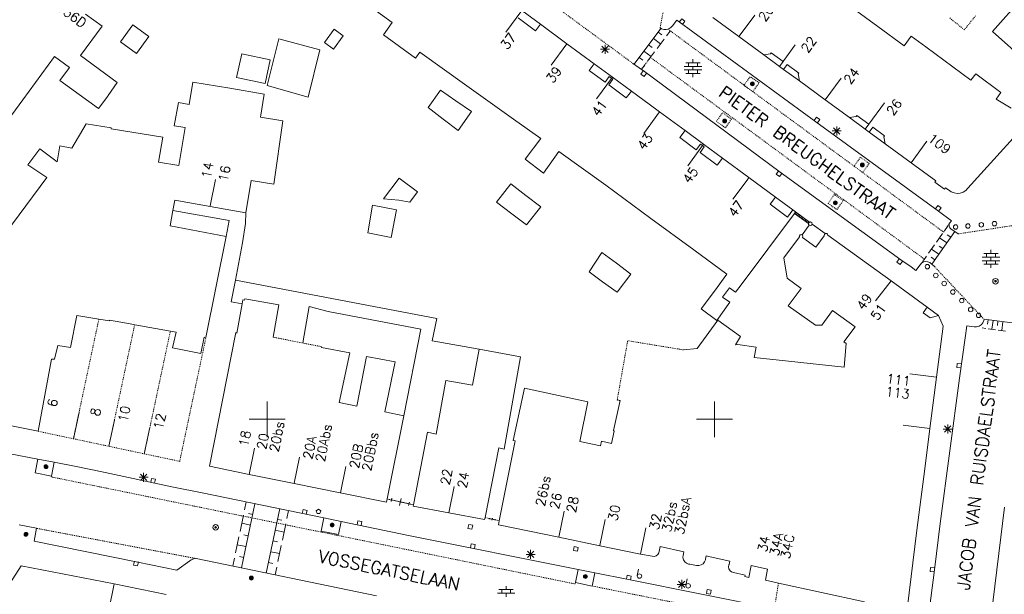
# Model space of a CAD drawing. Header units: millimetres. Extents: x 135944 to 142000, y 454200 to 456692.
# Tile 216 of 220: x 138122 to 138232, y 454930 to 454995. Entities that reach past the tile are written whole.
import ezdxf
from ezdxf.enums import TextEntityAlignment as Align

# ---------------------------------------------------------------- set-up
doc = ezdxf.new("R2010")
doc.units = ezdxf.units.MM
for name, pattern in [('TotaalGBKN2013X$0$DASHED', [0.75, 0.5, -0.25]), ('TotaalGBKN2013X$0$DIVIDE', [1.25, 0.5, -0.25, 0, -0.25, 0, -0.25]), ('TotaalGBKN2013X$0$DOT', [0.25, 0, -0.25]), ('TotaalGBKN2013X$0$HIDDEN', [0.375, 0.25, -0.125])]:
    doc.linetypes.add(name, pattern=pattern)
doc.layers.get('0').update_dxf_attribs({"color": 251})
doc.layers.add('TotaalGBKN2013X$0$GBKN binnenstad 2009$0$SEMANT_ SYMB_', color=251, linetype='Continuous')
doc.styles.add('TotaalGBKN2013X$0$TXT', font='txt.shx')

# ---------------------------------------------------------------- blocks, each defined once
blk = doc.blocks.new('TotaalGBKN2013X$0$A$C7E336BC7')
at = {"linetype": 'TotaalGBKN2013X$0$HIDDEN', "lineweight": 0}
for p, q in [((138193910, 454993780), (138195083, 455000000)), ((138182140, 454996240), (138190960, 454989750)), ((138194791, 454993646), (138203295, 454987379)), ((138192835, 454990484), (138191837, 454989141)), ((138223450, 454967920), (138192835, 454990484)), ((138203295, 454987379), (138204270, 454986660)), ((138204270, 454986660), (138215600, 454978310)), ((138215600, 454978310), (138215607, 454978305)), ((138215607, 454978305), (138225602, 454970939)), ((138208987, 454973108), (138210539, 454971997)), ((138225602, 454970939), (138226290, 454971966)), ((138234610, 454971870), (138227220, 454970740)), ((138223135, 454967473), (138223450, 454967920)), ((138224580, 454967080), (138230120, 454961190)), ((138125871, 454943560), (138125891, 454943658)), ((138184430, 454931583), (138125871, 454943560)), ((138142071, 454934421), (138124239, 454937809)), ((138184460, 454931730), (138184430, 454931583)), ((138220302, 454924533), (138186323, 454931354)), ((138207145, 454931688), (138206690, 454928806))]:
    blk.add_line(p, q, dxfattribs=at)
at = {"linetype": 'Continuous', "lineweight": 0}
for p, q in [((138231051, 454993381), (138234944, 454997761)), ((138163985, 454994386), (138160717, 454996754)), ((138129708, 454995320), (138131544, 454993973)), ((138178468, 454995728), (138176692, 454993311)), ((138180544, 454994197), (138178468, 454995728)), ((138203631, 454994059), (138204487, 454995227)), ((138218253, 454993936), (138215489, 454995971)), ((138131544, 454993973), (138129129, 454990682)), ((138133600, 454992243), (138134972, 454994138)), ((138134972, 454994138), (138136778, 454992830)), ((138162992, 454993014), (138163985, 454994386)), ((138179998, 454993458), (138178061, 454994892)), ((138180544, 454994197), (138179998, 454993458)), ((138183500, 454992018), (138180544, 454994197)), ((138195300, 454994020), (138195113, 454993813)), ((138195790, 454994660), (138195300, 454994020)), ((138196030, 454994480), (138195790, 454994660)), ((138196030, 454994480), (138211316, 454983290)), ((138202713, 454992807), (138199814, 454994931)), ((138202713, 454992807), (138203631, 454994059)), ((138218253, 454993936), (138221190, 454991774)), ((138136778, 454992830), (138135406, 454990935)), ((138157479, 454993629), (138156400, 454992138)), ((138157416, 454991409), (138158489, 454992904)), ((138158489, 454992904), (138157479, 454993629)), ((138166576, 454990417), (138162992, 454993014)), ((138194000, 454993721), (138191015, 454989712)), ((138193698, 454993316), (138194099, 454993017)), ((138194062, 454993688), (138193910, 454993780)), ((138194327, 454993602), (138194062, 454993688)), ((138194606, 454993596), (138194327, 454993602)), ((138194791, 454993646), (138194606, 454993596)), ((138195030, 454993430), (138194632, 454992896)), ((138194875, 454993668), (138194791, 454993646)), ((138195113, 454993813), (138194875, 454993668)), ((138205494, 454990769), (138202713, 454992807)), ((138221190, 454991774), (138221988, 454992862)), ((138221988, 454992862), (138223623, 454991658)), ((138236503, 454988529), (138231051, 454993381)), ((138135406, 454990935), (138133600, 454992243)), ((138151308, 454992548), (138149985, 454987331)), ((138155897, 454991338), (138151308, 454992548)), ((138156400, 454992138), (138157416, 454991409)), ((138183500, 454992018), (138181724, 454989601)), ((138186536, 454989781), (138183500, 454992018)), ((138187416, 454991046), (138188124, 454991754)), ((138188124, 454991046), (138187416, 454991754)), ((138187770, 454990900), (138187770, 454991900)), ((138192638, 454991892), (138193039, 454991594)), ((138193168, 454992604), (138193970, 454992007)), ((138194367, 454992540), (138193572, 454991473)), ((138207253, 454989481), (138209027, 454991901)), ((138129129, 454990682), (138133250, 454987664)), ((138146558, 454988246), (138147156, 454990902)), ((138147156, 454990902), (138150336, 454990219)), ((138154600, 454986039), (138155897, 454991338)), ((138167047, 454991068), (138166576, 454990417)), ((138172320, 454987300), (138167047, 454991068)), ((138187270, 454991400), (138188270, 454991400)), ((138192108, 454991181), (138192910, 454990583)), ((138193307, 454991117), (138192512, 454990050)), ((138205494, 454990769), (138206273, 454990900)), ((138207253, 454989481), (138205494, 454990769)), ((138206273, 454990900), (138206341, 454990993)), ((138206341, 454990993), (138207655, 454990030)), ((138223623, 454991658), (138228659, 454987952)), ((138126241, 454990596), (138122676, 454985737)), ((138127916, 454989367), (138126241, 454990596)), ((138150336, 454990219), (138149765, 454987558)), ((138185980, 454989029), (138186536, 454989781)), ((138188602, 454988258), (138186536, 454989781)), ((138191837, 454989141), (138190960, 454989750)), ((138191578, 454990469), (138191979, 454990170)), ((138192247, 454989694), (138191850, 454989160)), ((138196783, 454989881), (138198383, 454989881)), ((138197083, 454989481), (138197083, 454989881)), ((138197583, 454989881), (138197583, 454990281)), ((138198083, 454989481), (138198083, 454989881)), ((138207655, 454990030), (138207253, 454989481)), ((138208122, 454989688), (138207720, 454989138)), ((138209422, 454988736), (138208122, 454989688)), ((138126833, 454987917), (138127916, 454989367)), ((138187772, 454987703), (138185980, 454989029)), ((138192010, 454989020), (138191837, 454989141)), ((138192010, 454989020), (138207319, 454977658)), ((138196603, 454989481), (138198563, 454989481)), ((138196603, 454989081), (138198563, 454989081)), ((138196783, 454988681), (138198383, 454988681)), ((138197083, 454988681), (138197083, 454989081)), ((138197583, 454989081), (138197583, 454989481)), ((138197583, 454988281), (138197583, 454988681)), ((138198083, 454988681), (138198083, 454989081)), ((138207720, 454989138), (138207253, 454989481)), ((138209479, 454987849), (138207720, 454989138)), ((138209354, 454988643), (138209422, 454988736)), ((138209479, 454987849), (138209354, 454988643)), ((138229207, 454988657), (138228659, 454987952)), ((138232013, 454986540), (138229207, 454988657)), ((138131161, 454984766), (138126833, 454987917)), ((138133250, 454987664), (138132236, 454986240)), ((138141696, 454987710), (138141290, 454985213)), ((138145813, 454987026), (138141696, 454987710)), ((138149765, 454987558), (138146558, 454988246)), ((138149985, 454987331), (138154600, 454986039)), ((138172320, 454987300), (138177534, 454983574)), ((138188602, 454988258), (138186826, 454985841)), ((138188237, 454988332), (138187772, 454987703)), ((138188168, 454987409), (138188634, 454988039)), ((138190141, 454985949), (138188168, 454987409)), ((138188510, 454988131), (138188237, 454988332)), ((138188634, 454988039), (138188510, 454988131)), ((138190703, 454986709), (138188602, 454988258)), ((138209479, 454987849), (138212370, 454985727)), ((138212372, 454985730), (138214146, 454988150)), ((138132236, 454986240), (138132180, 454986164)), ((138149677, 454986384), (138145813, 454987026)), ((138149260, 454983784), (138149677, 454986384)), ((138167985, 454984870), (138169380, 454986804)), ((138169380, 454986804), (138171100, 454985624)), ((138190703, 454986709), (138190141, 454985949)), ((138192697, 454985239), (138190703, 454986709)), ((138231459, 454985804), (138232013, 454986540)), ((138122676, 454985737), (138119465, 454981360)), ((138132180, 454986164), (138131161, 454984766)), ((138140087, 454985421), (138139620, 454982834)), ((138141290, 454985213), (138140087, 454985421)), ((138171100, 454985624), (138172820, 454984445)), ((138193856, 454984385), (138192697, 454985239)), ((138212370, 454985727), (138215067, 454983748)), ((138217233, 454982999), (138219007, 454985419)), ((138233135, 454984794), (138231459, 454985804)), ((138169689, 454983568), (138167985, 454984870)), ((138172820, 454984445), (138171340, 454982307)), ((138193856, 454984386), (138192080, 454981969)), ((138196703, 454982289), (138193856, 454984385)), ((138129762, 454983047), (138128181, 454980319)), ((138132575, 454982611), (138129762, 454983047)), ((138151761, 454983380), (138149260, 454983784)), ((138150729, 454976294), (138151761, 454983380)), ((138171340, 454982307), (138169689, 454983568)), ((138177534, 454983574), (138180569, 454981405)), ((138211316, 454983290), (138225030, 454973290)), ((138215067, 454983748), (138215844, 454983879)), ((138216834, 454982454), (138215067, 454983748)), ((138215844, 454983879), (138215910, 454983968)), ((138215910, 454983968), (138217233, 454982999)), ((138217233, 454982999), (138216834, 454982454)), ((138228326, 454975841), (138234945, 454983204)), ((138132564, 454982512), (138132575, 454982611)), ((138138340, 454981557), (138132564, 454982512)), ((138139620, 454982834), (138140829, 454982638)), ((138140829, 454982638), (138140124, 454978397)), ((138196130, 454981515), (138196703, 454982289)), ((138198774, 454980764), (138196703, 454982289)), ((138213151, 454982253), (138214151, 454982253)), ((138213297, 454981899), (138214005, 454982607)), ((138214005, 454981899), (138213297, 454982607)), ((138213651, 454981753), (138213651, 454982753)), ((138217286, 454982123), (138216834, 454982454)), ((138217691, 454982676), (138217286, 454982123)), ((138219055, 454980828), (138217286, 454982123)), ((138219001, 454981704), (138217691, 454982676)), ((138137841, 454978769), (138138340, 454981557)), ((138180569, 454981405), (138178828, 454979084)), ((138197956, 454980162), (138196130, 454981515)), ((138198774, 454980764), (138196998, 454978347)), ((138198426, 454980797), (138197956, 454980162)), ((138198665, 454980620), (138198426, 454980797)), ((138200874, 454979217), (138198774, 454980764)), ((138218934, 454981616), (138219001, 454981704)), ((138219055, 454980828), (138218934, 454981616)), ((138221964, 454978698), (138219055, 454980828)), ((138221964, 454978698), (138223738, 454981118)), ((138124589, 454980275), (138123257, 454978473)), ((138126548, 454978810), (138124589, 454980275)), ((138126827, 454980574), (138126548, 454978810)), ((138128181, 454980319), (138126827, 454980574)), ((138180870, 454977522), (138182591, 454979949)), ((138182591, 454979949), (138187856, 454976189)), ((138198385, 454979844), (138198855, 454980479)), ((138200293, 454978432), (138198385, 454979844)), ((138198855, 454980479), (138198665, 454980620)), ((138137841, 454978769), (138140124, 454978397)), ((138178828, 454979084), (138180870, 454977522)), ((138200874, 454979217), (138200293, 454978432)), ((138200874, 454979217), (138203830, 454977039)), ((138224742, 454976663), (138221964, 454978698)), ((138123257, 454978473), (138125359, 454977042)), ((138207319, 454977658), (138220818, 454967836)), ((138125359, 454977042), (138118519, 454967811)), ((138143628, 454973867), (138144224, 454976808)), ((138147626, 454973095), (138148205, 454976711)), ((138148205, 454976711), (138150729, 454976294)), ((138162993, 454974661), (138164761, 454976983)), ((138164761, 454976983), (138166795, 454975434)), ((138175616, 454974292), (138177217, 454976325)), ((138177217, 454976325), (138178895, 454975050)), ((138203631, 454976768), (138202054, 454974622)), ((138203830, 454977039), (138203631, 454976768)), ((138206799, 454974853), (138203830, 454977039)), ((138224629, 454976510), (138224742, 454976663)), ((138225693, 454975730), (138224629, 454976510)), ((138166795, 454975434), (138165933, 454974303)), ((138187856, 454976189), (138192892, 454972477)), ((138225812, 454975891), (138225693, 454975730)), ((138225812, 454975891), (138226284, 454975555)), ((138226284, 454975555), (138226454, 454975449)), ((138226454, 454975449), (138226776, 454975324)), ((138226776, 454975324), (138227118, 454975275)), ((138227118, 454975275), (138227461, 454975306)), ((138227461, 454975306), (138227788, 454975416)), ((138227788, 454975416), (138228082, 454975597)), ((138228082, 454975597), (138228326, 454975841)), ((138139690, 454974519), (138139466, 454973343)), ((138143619, 454973814), (138139690, 454974519)), ((138164730, 454974530), (138162993, 454974661)), ((138165933, 454974303), (138164730, 454974530)), ((138177339, 454973002), (138175616, 454974292)), ((138178895, 454975050), (138180573, 454973776)), ((138206207, 454974054), (138206799, 454974853)), ((138208738, 454973425), (138206799, 454974853)), ((138139466, 454973343), (138139147, 454971662)), ((138145748, 454972246), (138139466, 454973343)), ((138147626, 454973095), (138143619, 454973814)), ((138147579, 454971907), (138147626, 454973095)), ((138161771, 454973938), (138161241, 454970871)), ((138164460, 454973438), (138161771, 454973938)), ((138163851, 454970331), (138164460, 454973438)), ((138178995, 454971763), (138177339, 454973002)), ((138180573, 454973776), (138178995, 454971763)), ((138208922, 454973020), (138202980, 454965052)), ((138208143, 454972621), (138206207, 454974054)), ((138208738, 454973425), (138208143, 454972621)), ((138209051, 454973194), (138208738, 454973425)), ((138208922, 454973020), (138209051, 454973194)), ((138208922, 454973020), (138210498, 454971908)), ((138209051, 454973194), (138210616, 454972057)), ((138225030, 454973290), (138226470, 454972220)), ((138145423, 454970468), (138145748, 454972246)), ((138147234, 454969727), (138147579, 454971907)), ((138197697, 454968941), (138192892, 454972477)), ((138210498, 454971908), (138210539, 454971997)), ((138210510, 454971794), (138210498, 454971908)), ((138210539, 454971997), (138210616, 454972057)), ((138210616, 454972057), (138210725, 454972073)), ((138210725, 454972073), (138210772, 454972058)), ((138210772, 454972058), (138210874, 454971970)), ((138210874, 454971970), (138210909, 454971841)), ((138226290, 454971966), (138226210, 454971796)), ((138226310, 454971990), (138226290, 454971966)), ((138226470, 454972220), (138226310, 454971990)), ((138145423, 454970468), (138139147, 454971662)), ((138161241, 454970871), (138163851, 454970331)), ((138209790, 454970630), (138210581, 454971704)), ((138210581, 454971704), (138210510, 454971794)), ((138210581, 454971704), (138210701, 454971663)), ((138210701, 454971663), (138210823, 454971700)), ((138210823, 454971700), (138210899, 454971801)), ((138210899, 454971801), (138210909, 454971841)), ((138210909, 454971841), (138212365, 454970787)), ((138212412, 454970803), (138212365, 454970787)), ((138212541, 454970791), (138212412, 454970803)), ((138224272, 454967352), (138226866, 454970992)), ((138225713, 454971096), (138226050, 454971570)), ((138226210, 454971796), (138226207, 454971609)), ((138226207, 454971609), (138226281, 454971436)), ((138226281, 454971436), (138226420, 454971310)), ((138226420, 454971310), (138227220, 454970740)), ((138143160, 454959169), (138145423, 454970468)), ((138146445, 454965576), (138147234, 454969727)), ((138209487, 454970402), (138207727, 454968061)), ((138209554, 454970628), (138209483, 454970526)), ((138209483, 454970526), (138209487, 454970402)), ((138209672, 454970668), (138209554, 454970628)), ((138209790, 454970630), (138209672, 454970668)), ((138209826, 454970593), (138209790, 454970630)), ((138209867, 454970474), (138209826, 454970593)), ((138209830, 454970354), (138209867, 454970474)), ((138211330, 454969240), (138209830, 454970354)), ((138212263, 454970511), (138211330, 454969240)), ((138212273, 454970689), (138212252, 454970556)), ((138212252, 454970556), (138212263, 454970511)), ((138212365, 454970787), (138212273, 454970689)), ((138212641, 454970708), (138212541, 454970791)), ((138212675, 454970582), (138212641, 454970708)), ((138219737, 454965493), (138212675, 454970582)), ((138224813, 454969833), (138225488, 454970780)), ((138225964, 454969726), (138225150, 454970307)), ((138226414, 454970358), (138226007, 454970648)), ((138185993, 454966499), (138187415, 454968666)), ((138187415, 454968666), (138189032, 454967460)), ((138197697, 454968941), (138201388, 454966224)), ((138223913, 454968570), (138224588, 454969517)), ((138225064, 454968463), (138224250, 454969043)), ((138225514, 454969095), (138225107, 454969385)), ((138230887, 454968545), (138230887, 454968945)), ((138207727, 454968061), (138208120, 454965774)), ((138220818, 454967836), (138221960, 454967060)), ((138223349, 454967601), (138223135, 454967473)), ((138223593, 454967656), (138223349, 454967601)), ((138223350, 454967780), (138223688, 454968254)), ((138223842, 454967631), (138223593, 454967656)), ((138224070, 454967530), (138223842, 454967631)), ((138224580, 454967080), (138224070, 454967530)), ((138224614, 454967831), (138224207, 454968122)), ((138229907, 454968145), (138231867, 454968145)), ((138229907, 454967745), (138231867, 454967745)), ((138230087, 454968545), (138231687, 454968545)), ((138230387, 454968145), (138230387, 454968545)), ((138230387, 454967345), (138230387, 454967745)), ((138230887, 454967745), (138230887, 454968145)), ((138231387, 454968145), (138231387, 454968545)), ((138231387, 454967345), (138231387, 454967745)), ((138187493, 454965396), (138185993, 454966499)), ((138189032, 454967460), (138190649, 454966255)), ((138222510, 454966660), (138221960, 454967060)), ((138222972, 454967283), (138222510, 454966660)), ((138223135, 454967473), (138222972, 454967283)), ((138230087, 454967345), (138231687, 454967345)), ((138230887, 454966945), (138230887, 454967345)), ((138146445, 454965576), (138145984, 454963148)), ((138168954, 454961262), (138146445, 454965576)), ((138189112, 454964206), (138187493, 454965396)), ((138190649, 454966255), (138189112, 454964206)), ((138199991, 454964328), (138201388, 454966224)), ((138209693, 454964650), (138208120, 454965774)), ((138219737, 454965493), (138217995, 454963246)), ((138223771, 454962528), (138219737, 454965493)), ((138199991, 454964328), (138198524, 454962367)), ((138201658, 454964722), (138200887, 454963676)), ((138202358, 454964207), (138201658, 454964722)), ((138202980, 454965052), (138202358, 454964207)), ((138208229, 454962687), (138209693, 454964650)), ((138145984, 454963148), (138147209, 454962908)), ((138147209, 454962908), (138147293, 454963353)), ((138147293, 454963353), (138147465, 454963323)), ((138147465, 454963323), (138147501, 454963488)), ((138147501, 454963488), (138151322, 454962818)), ((138201694, 454963089), (138200887, 454963676)), ((138147209, 454962908), (138146595, 454959634)), ((138151322, 454962818), (138150657, 454959187)), ((138154684, 454962605), (138153985, 454958538)), ((138156831, 454962071), (138154684, 454962605)), ((138167181, 454960101), (138156831, 454962071)), ((138198524, 454962367), (138200238, 454961044)), ((138200238, 454961044), (138201694, 454963089)), ((138211285, 454960514), (138208229, 454962687)), ((138213177, 454962161), (138211976, 454960549)), ((138215722, 454960342), (138213177, 454962161)), ((138223328, 454961925), (138223771, 454962528)), ((138225031, 454961602), (138223771, 454962528)), ((138128738, 454961598), (138128011, 454958038)), ((138131193, 454961217), (138128738, 454961598)), ((138132372, 454961034), (138131193, 454961217)), ((138132382, 454961085), (138132372, 454961034)), ((138134677, 454960677), (138132382, 454961085)), ((138168439, 454958777), (138168954, 454961262)), ((138198074, 454957917), (138200364, 454961087)), ((138200364, 454961087), (138202899, 454959256)), ((138224091, 454961364), (138223328, 454961925)), ((138225031, 454961602), (138224091, 454961364)), ((138225537, 454960431), (138225031, 454961602)), ((138229977, 454960792), (138230091, 454961050)), ((138230091, 454961050), (138230120, 454961190)), ((138233262, 454960779), (138230121, 454961199)), ((138230581, 454961138), (138230515, 454960642)), ((138231129, 454961065), (138230997, 454960073)), ((138231678, 454960991), (138231611, 454960496)), ((138232226, 454960918), (138232093, 454959927)), ((138135196, 454960585), (138134677, 454960677)), ((138139183, 454959876), (138135196, 454960585)), ((138139828, 454959761), (138139183, 454959876)), ((138165286, 454950399), (138167181, 454960101)), ((138211976, 454960549), (138211285, 454960514)), ((138215722, 454960342), (138214461, 454958681)), ((138225537, 454960431), (138224797, 454954702)), ((138228020, 454959100), (138228210, 454960450)), ((138228210, 454960450), (138229010, 454960330)), ((138229010, 454960330), (138229292, 454960336)), ((138229292, 454960336), (138229561, 454960420)), ((138229561, 454960420), (138229795, 454960576)), ((138229795, 454960576), (138229977, 454960792)), ((138230311, 454960165), (138229900, 454960220)), ((138231408, 454960018), (138230585, 454960128)), ((138232505, 454959872), (138231682, 454959982)), ((138139414, 454957995), (138139828, 454959761)), ((138142963, 454959204), (138142579, 454957358)), ((138143160, 454959169), (138142963, 454959204)), ((138146504, 454959704), (138143537, 454944742)), ((138146595, 454959634), (138146504, 454959704)), ((138150657, 454959187), (138150992, 454959124)), ((138173699, 454957833), (138168439, 454958777)), ((138202899, 454959256), (138202334, 454958336)), ((138228020, 454959100), (138227362, 454954614)), ((138126588, 454958263), (138126237, 454956738)), ((138128011, 454958038), (138126588, 454958263)), ((138142579, 454957358), (138139414, 454957995)), ((138159241, 454957422), (138156090, 454958042)), ((138173699, 454957833), (138172958, 454953834)), ((138173699, 454957833), (138178325, 454957002)), ((138198074, 454957917), (138196545, 454957767)), ((138202613, 454958363), (138202334, 454958336)), ((138204659, 454958083), (138202613, 454958363)), ((138204419, 454956922), (138204659, 454958083)), ((138214461, 454958681), (138214726, 454958482)), ((138214726, 454958482), (138214472, 454955817)), ((138125881, 454956737), (138124389, 454948666)), ((138126237, 454956738), (138125881, 454956737)), ((138158038, 454951885), (138159241, 454957422)), ((138160006, 454951482), (138161120, 454957033)), ((138161120, 454957033), (138164292, 454956422)), ((138178325, 454957002), (138176480, 454946678)), ((138208257, 454956500), (138204419, 454956922)), ((138214472, 454955817), (138208257, 454956500)), ((138164292, 454956422), (138163169, 454950834)), ((138169979, 454954345), (138168877, 454948331)), ((138172958, 454953834), (138169979, 454954345)), ((138224797, 454954702), (138221822, 454955087)), ((138224797, 454954702), (138224056, 454948960)), ((138227362, 454954614), (138225227, 454938356)), ((138178751, 454953498), (138177476, 454947645)), ((138185827, 454951958), (138178751, 454953498)), ((138188717, 454948739), (138189448, 454952106)), ((138150000, 454950000), (138150000, 454952000)), ((138160006, 454951482), (138158038, 454951885)), ((138184929, 454947534), (138185827, 454951958)), ((138200000, 454950000), (138200000, 454952000)), ((138124389, 454948666), (138114663, 454950633)), ((138128347, 454947825), (138128971, 454950760)), ((138132306, 454946984), (138132930, 454949919)), ((138148000, 454950000), (138150000, 454950000)), ((138150000, 454950000), (138152000, 454950000)), ((138150000, 454948000), (138150000, 454950000)), ((138163169, 454950834), (138165286, 454950399)), ((138165286, 454950399), (138163412, 454941094)), ((138198000, 454950000), (138200000, 454950000)), ((138200000, 454950000), (138202000, 454950000)), ((138200000, 454948000), (138200000, 454950000)), ((138136264, 454946142), (138136888, 454949077)), ((138224056, 454948960), (138221081, 454949341)), ((138223492, 454944446), (138224056, 454948960)), ((138225570, 454948906), (138226570, 454948906)), ((138225716, 454948552), (138226424, 454949260)), ((138226424, 454948552), (138225716, 454949260)), ((138226070, 454948406), (138226070, 454949406)), ((138167909, 454948547), (138166341, 454940438)), ((138168877, 454948331), (138167909, 454948547)), ((138188491, 454947281), (138188780, 454948666)), ((138188780, 454948666), (138188717, 454948739)), ((138147996, 454943844), (138148592, 454946785)), ((138174348, 454939008), (138175885, 454946810)), ((138176480, 454946678), (138175885, 454946810)), ((138177701, 454947600), (138175939, 454938656)), ((138177476, 454947645), (138177701, 454947600)), ((138184929, 454947534), (138187271, 454947041)), ((138187271, 454947041), (138187371, 454947561)), ((138187371, 454947561), (138188491, 454947281)), ((138121291, 454946151), (138124384, 454945548)), ((138124077, 454944024), (138124384, 454945548)), ((138126200, 454945193), (138124384, 454945548)), ((138153013, 454942842), (138153609, 454945783)), ((138126200, 454945193), (138125891, 454943658)), ((138126200, 454945193), (138128663, 454944712)), ((138128663, 454944712), (138131390, 454944161)), ((138143537, 454944742), (138147996, 454943844)), ((138158178, 454941796), (138158774, 454944737)), ((138222600, 454937607), (138223492, 454944446)), ((138125891, 454943658), (138124077, 454944024)), ((138131390, 454944161), (138139528, 454942400)), ((138135688, 454943518), (138136688, 454943518)), ((138135834, 454943164), (138136542, 454943872)), ((138136542, 454943164), (138135834, 454943872)), ((138136188, 454943018), (138136188, 454944018)), ((138153011, 454942832), (138147996, 454943844)), ((138139528, 454942400), (138142719, 454941775)), ((138158177, 454941791), (138153011, 454942832)), ((138170302, 454939536), (138170898, 454942477)), ((138142719, 454941775), (138156349, 454938972)), ((138158177, 454941791), (138163343, 454940750)), ((138163343, 454940750), (138163412, 454941094)), ((138163855, 454940790), (138163943, 454941180)), ((138164788, 454940376), (138164963, 454941157)), ((138147133, 454933379), (138148640, 454940561)), ((138147473, 454939866), (138147662, 454940766)), ((138151414, 454940013), (138149904, 454932805)), ((138163899, 454940985), (138165853, 454940547)), ((138165809, 454940352), (138165896, 454940743)), ((138166312, 454940290), (138166341, 454940438)), ((138170302, 454939536), (138166312, 454940290)), ((138230787, 454926868), (138232420, 454940186)), ((138146969, 454937465), (138147347, 454939265)), ((138148388, 454939360), (138147899, 454939463)), ((138152393, 454939808), (138152203, 454938903)), ((138156050, 454937506), (138156349, 454938972)), ((138156349, 454938972), (138158259, 454938579)), ((138170302, 454939536), (138174303, 454938779)), ((138174303, 454938779), (138174348, 454939008)), ((138174822, 454938838), (138174850, 454938962)), ((138174836, 454938900), (138175451, 454938764)), ((138175116, 454938709), (138175171, 454938955)), ((138182609, 454936804), (138183205, 454939745)), ((138124239, 454937809), (138122289, 454938197)), ((138124239, 454937809), (138123949, 454936373)), ((138148137, 454938160), (138147158, 454938366)), ((138151162, 454938807), (138151651, 454938704)), ((138152077, 454938300), (138151698, 454936493)), ((138158259, 454938579), (138157960, 454937115)), ((138165806, 454937019), (138158259, 454938579)), ((138175438, 454938702), (138175465, 454938825)), ((138175851, 454938210), (138175939, 454938656)), ((138182610, 454936811), (138175851, 454938210)), ((138187174, 454935871), (138187770, 454938812)), ((138191729, 454934924), (138192325, 454937865)), ((138225227, 454938356), (138224568, 454933153)), ((138146465, 454935065), (138146843, 454936864)), ((138147885, 454936960), (138147395, 454937062)), ((138150909, 454937601), (138151888, 454937396)), ((138157960, 454937115), (138156050, 454937506)), ((138184756, 454933198), (138165806, 454937019)), ((138187173, 454935867), (138182610, 454936811)), ((138221534, 454928776), (138222600, 454937607)), ((138123949, 454936373), (138135552, 454934015)), ((138147633, 454935760), (138146654, 454935965)), ((138150657, 454936396), (138151146, 454936294)), ((138151572, 454935890), (138151193, 454934082)), ((138191729, 454934924), (138187173, 454935867)), ((138193797, 454935205), (138193909, 454935757)), ((138193909, 454935757), (138196587, 454935172)), ((138147381, 454934559), (138146892, 454934662)), ((138150404, 454935190), (138151383, 454934985)), ((138178936, 454934887), (138179936, 454934887)), ((138179082, 454934533), (138179790, 454935241)), ((138179790, 454934533), (138179082, 454935241)), ((138179436, 454934387), (138179436, 454935387)), ((138191729, 454934924), (138193030, 454934677)), ((138193030, 454934677), (138193257, 454934672)), ((138193257, 454934672), (138193472, 454934746)), ((138193472, 454934746), (138193648, 454934889)), ((138193648, 454934889), (138193764, 454935084)), ((138193764, 454935084), (138193797, 454935205)), ((138196493, 454934785), (138196473, 454934532)), ((138196473, 454934532), (138196533, 454934285)), ((138196587, 454935172), (138196493, 454934785)), ((138198987, 454934353), (138199079, 454934728)), ((138199079, 454934728), (138199494, 454934637)), ((138199494, 454934637), (138201718, 454934150)), ((138122508, 454933610), (138119720, 454929352)), ((138132892, 454931609), (138122508, 454933610)), ((138135552, 454934015), (138139921, 454933134)), ((138139921, 454933134), (138141360, 454934188)), ((138141360, 454934188), (138141521, 454934297)), ((138141521, 454934297), (138141787, 454934398)), ((138141787, 454934398), (138142071, 454934421)), ((138162228, 454930254), (138142071, 454934421)), ((138146155, 454933582), (138146339, 454934464)), ((138150152, 454933985), (138150641, 454933883)), ((138151067, 454933479), (138150884, 454932603)), ((138196533, 454934285), (138196666, 454934069)), ((138196666, 454934069), (138196859, 454933905)), ((138196859, 454933905), (138197094, 454933809)), ((138197094, 454933809), (138197235, 454933788)), ((138197235, 454933788), (138197987, 454933654)), ((138197987, 454933654), (138198245, 454933642)), ((138198245, 454933642), (138198495, 454933708)), ((138198495, 454933708), (138198713, 454933847)), ((138198713, 454933847), (138198878, 454934046)), ((138198878, 454934046), (138198974, 454934286)), ((138198974, 454934286), (138198987, 454934353)), ((138201605, 454933720), (138201569, 454933493)), ((138201569, 454933493), (138201612, 454933268)), ((138201625, 454933772), (138201605, 454933720)), ((138201718, 454934150), (138201625, 454933772)), ((138203821, 454932322), (138204085, 454933647)), ((138204085, 454933647), (138205933, 454933253)), ((138184460, 454931730), (138184756, 454933198)), ((138184756, 454933198), (138186619, 454932823)), ((138186619, 454932823), (138186323, 454931354)), ((138190380, 454932066), (138186619, 454932823)), ((138191361, 454932519), (138191513, 454933253)), ((138201612, 454933268), (138201730, 454933070)), ((138201730, 454933070), (138201908, 454932925)), ((138201908, 454932925), (138202118, 454932851)), ((138202118, 454932851), (138203419, 454932562)), ((138203419, 454932562), (138203388, 454932423)), ((138203388, 454932423), (138203821, 454932322)), ((138205933, 454933253), (138205704, 454932015)), ((138224568, 454933153), (138223871, 454927728)), ((138132892, 454931609), (138132297, 454928669)), ((138132892, 454931609), (138138706, 454930412)), ((138176710, 454930949), (138176710, 454931349)), ((138184460, 454931730), (138186323, 454931354)), ((138206690, 454928806), (138190380, 454932066)), ((138195827, 454931535), (138196827, 454931535)), ((138195973, 454931181), (138196681, 454931889)), ((138196681, 454931181), (138195973, 454931889)), ((138196327, 454931035), (138196327, 454932035)), ((138196803, 454931424), (138196955, 454932158)), ((138205704, 454932015), (138207145, 454931688)), ((138207145, 454931688), (138216766, 454929592)), ((138175730, 454930549), (138177690, 454930549)), ((138175910, 454930949), (138177510, 454930949)), ((138176210, 454930549), (138176210, 454930949)), ((138176710, 454930149), (138176710, 454930549)), ((138177210, 454930549), (138177210, 454930949))]:
    blk.add_line(p, q, dxfattribs=at)
at = {"linetype": 'TotaalGBKN2013X$0$DIVIDE', "lineweight": 0}
for p, q in [((138229180, 454995149), (138227925, 454993580)), ((138227925, 454993580), (138226276, 454994899)), ((138150992, 454959124), (138153985, 454958538)), ((138189120, 454952149), (138190292, 454958794)), ((138190292, 454958794), (138196545, 454957767)), ((138153985, 454958538), (138156082, 454958127)), ((138156082, 454958127), (138156090, 454958042)), ((138189448, 454952106), (138189120, 454952149))]:
    blk.add_line(p, q, dxfattribs=at)
at = {"linetype": 'TotaalGBKN2013X$0$DOT', "lineweight": 0}
for p, q in [((138203260, 454987330), (138203295, 454987379)), ((138204270, 454986660), (138203260, 454987330)), ((138203980, 454988320), (138203295, 454987379)), ((138204990, 454987650), (138203980, 454988320)), ((138204270, 454986660), (138204990, 454987650)), ((138200210, 454983330), (138200900, 454984300)), ((138200900, 454984300), (138201900, 454983580)), ((138201210, 454982610), (138200210, 454983330)), ((138201900, 454983580), (138201210, 454982610)), ((138216300, 454979320), (138215600, 454978310)), ((138217280, 454978630), (138216300, 454979320)), ((138216565, 454977599), (138217280, 454978630)), ((138215664, 454978402), (138215600, 454978310)), ((138215600, 454978310), (138215607, 454978305)), ((138213390, 454975150), (138212700, 454974150)), ((138212700, 454974150), (138213680, 454973460)), ((138214370, 454974460), (138213390, 454975150)), ((138213680, 454973460), (138214370, 454974460)), ((138163412, 454941094), (138166341, 454940438)), ((138174348, 454939008), (138175939, 454938656))]:
    blk.add_line(p, q, dxfattribs=at)
at = {"linetype": 'TotaalGBKN2013X$0$DASHED', "lineweight": 0}
for p, q in [((138128347, 454947825), (138131193, 454961217)), ((138132306, 454946984), (138135196, 454960585)), ((138136264, 454946142), (138139183, 454959876)), ((138140222, 454945301), (138143160, 454959169)), ((138124389, 454948666), (138128347, 454947825)), ((138128347, 454947825), (138132306, 454946984)), ((138132306, 454946984), (138136264, 454946142)), ((138136264, 454946142), (138140222, 454945301))]:
    blk.add_line(p, q, dxfattribs=at)
at = {"linetype": 'Continuous', "lineweight": 0}
for points in [[(138196427, 454994175), (138196692, 454994538), (138196329, 454994803), (138196063, 454994440)], [(138192030, 454988982), (138191765, 454988619), (138192129, 454988353), (138192394, 454988717)], [(138211493, 454983162), (138211758, 454983525), (138211395, 454983790), (138211129, 454983427)], [(138207162, 454977773), (138206897, 454977410), (138207261, 454977144), (138207526, 454977508)], [(138225049, 454973294), (138225314, 454973657), (138224951, 454973922), (138224685, 454973559)], [(138220648, 454967960), (138220383, 454967597), (138220747, 454967331), (138221012, 454967695)], [(138227578, 454956198), (138227132, 454956258), (138227071, 454955812), (138227517, 454955752)], [(138137424, 454942856), (138137519, 454943295), (138137080, 454943391), (138136984, 454942951)], [(138154365, 454939378), (138154460, 454939817), (138154021, 454939913), (138153925, 454939473)], [(138155590, 454939462), (138155883, 454939462), (138155986, 454939780), (138155736, 454939962), (138155486, 454939780), (138155590, 454939462)], [(138160500, 454938127), (138160589, 454938568), (138160147, 454938657), (138160059, 454938216)], [(138172530, 454938234), (138172441, 454937793), (138172883, 454937704), (138172971, 454938145), (138172530, 454938234)], [(138173165, 454935540), (138173253, 454935982), (138172812, 454936070), (138172724, 454935629)], [(138184322, 454935764), (138184233, 454935323), (138184675, 454935234), (138184763, 454935675), (138184322, 454935764)], [(138135171, 454934137), (138135078, 454933696), (138135518, 454933603), (138135611, 454934044)], [(138224594, 454933377), (138224147, 454933430), (138224094, 454932983), (138224541, 454932930)], [(138190601, 454932021), (138190689, 454932462), (138190248, 454932551), (138190160, 454932110)], [(138199184, 454930970), (138199093, 454930529), (138199533, 454930438), (138199625, 454930878), (138199184, 454930970)]]:
    blk.add_lwpolyline(points, dxfattribs=at)
for centre, radius in [((138204220, 454987530), 215), ((138204220, 454987530), 155), ((138204220, 454987530), 95), ((138204220, 454987530), 35), ((138201130, 454983370), 215), ((138201130, 454983370), 155), ((138201130, 454983370), 95), ((138201130, 454983370), 35), ((138216520, 454978440), 215), ((138216520, 454978440), 155), ((138216520, 454978440), 95), ((138216520, 454978440), 35), ((138213501, 454974221), 215), ((138213501, 454974221), 155), ((138213501, 454974221), 95), ((138213501, 454974221), 35), ((138229820, 454971760), 250), ((138231290, 454971880), 250), ((138226940, 454971510), 250), ((138228320, 454971620), 250), ((138223790, 454967080), 250), ((138224730, 454966090), 250), ((138225670, 454965190), 250), ((138231406, 454965446), 310), ((138231406, 454965446), 95), ((138231406, 454965446), 35), ((138231406, 454965446), 22.4), ((138226640, 454964240), 250), ((138227630, 454963280), 250), ((138228630, 454962280), 250), ((138229510, 454961630), 250), ((138125275, 454944701), 215), ((138125275, 454944701), 155), ((138125275, 454944701), 95), ((138125275, 454944701), 35), ((138144241, 454937916), 310), ((138144241, 454937916), 95), ((138144241, 454937916), 35), ((138144241, 454937916), 22.4), ((138157260, 454938177), 215), ((138157260, 454938177), 155), ((138157260, 454938177), 95), ((138157260, 454938177), 35), ((138123040, 454937140), 215), ((138123040, 454937140), 155), ((138123040, 454937140), 95), ((138123040, 454937140), 35), ((138148230, 454932242), 215), ((138148230, 454932242), 155), ((138148230, 454932242), 95), ((138185570, 454932424), 215), ((138185570, 454932424), 155), ((138185570, 454932424), 95), ((138185570, 454932424), 35), ((138191606, 454932468), 250), ((138148230, 454932242), 35), ((138197048, 454931373), 250)]:
    blk.add_circle(centre, radius, dxfattribs=at)
at = {"linetype": 'Continuous', "lineweight": 0, "style": 'TotaalGBKN2013X$0$TXT'}
for s, rotation, p in [('156A/156D', 323.7897, (138123033, 454998985)), ('20', 53.7502, (138205219, 454994698)), ('22', 53.7502, (138209993, 454991197)), ('24', 53.7502, (138214769, 454987698)), ('26', 53.7502, (138219544, 454984198)), ('14', 78.7394, (138143154, 454976980)), ('16', 78.7287, (138145045, 454976602)), ('6', 78.0014, (138125920, 454951409)), ('8', 78.0014, (138130739, 454950384)), ('10', 78.0014, (138133837, 454949727)), ('12', 78.0014, (138137795, 454948885)), ('20bs', 78.6062, (138150740, 454946378)), ('20Abs', 78.6062, (138155903, 454945277)), ('18', 78.6062, (138147337, 454946967)), ('20', 78.6062, (138149338, 454946661)), ('20A', 78.6062, (138154502, 454945562)), ('20Bbs', 78.6062, (138161085, 454944248)), ('20B', 78.6062, (138159684, 454944536)), ('22', 79.2874, (138169854, 454942687)), ('24', 79.2766, (138171749, 454942325)), ('26bs', 78.3161, (138180490, 454940311)), ('26', 78.3161, (138182063, 454939993)), ('28', 78.3161, (138183953, 454939603)), ('30', 78.3161, (138188600, 454938652)), ('32bs', 78.3161, (138194617, 454937419)), ('32bsA', 78.3161, (138196017, 454937133)), ('32', 78.3161, (138193219, 454937664)), ('34A', 78.3161, (138206648, 454934742)), ('34C', 78.3161, (138207874, 454934427)), ('34', 78.3161, (138205312, 454935184))]:
    blk.add_text(s, height=1054, rotation=rotation, dxfattribs=at).set_placement(p, align=Align.MIDDLE_LEFT)
for s, rotation, p in [('37', 53.61, (138177495, 454993027)), ('39', 53.61, (138182576, 454989272)), ('41', 53.61, (138187669, 454985532)), ('43', 53.61, (138192757, 454981789)), ('109', 322.6522, (138226224, 454979996)), ('45', 53.61, (138197839, 454978034)), ('47', 53.61, (138202925, 454974286)), ('49', 54.0572, (138217273, 454963872)), ('51', 54.0572, (138218842, 454962744)), ('111', 352.6385, (138221907, 454954239)), ('113', 352.6385, (138221807, 454952802))]:
    blk.add_text(s, height=1054, rotation=rotation, dxfattribs=at).set_placement(p, align=Align.MIDDLE_RIGHT)
for s, rotation, p in [('PIETER BREUGHELSTRAAT', 323.83197, (138200333, 454986268)), ('JACOB VAN RUISDAELSTRAAT', 82.51873, (138228456, 454930809)), ('VOSSEGATSELAAN', 348.55696, (138155603, 454934036))]:
    blk.add_text(s, height=1400, rotation=rotation, dxfattribs=at).set_placement(p)

msp = doc.modelspace()

# ---------------------------------------------------------------- block references
at = {"layer": 'TotaalGBKN2013X$0$GBKN binnenstad 2009$0$SEMANT_ SYMB_', "xscale": 0.0009999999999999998, "yscale": 0.0009999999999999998, "zscale": 0.0009999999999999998}
msp.add_blockref('TotaalGBKN2013X$0$A$C7E336BC7', (0, 0), dxfattribs=at)

doc.saveas('drawing.dxf')
